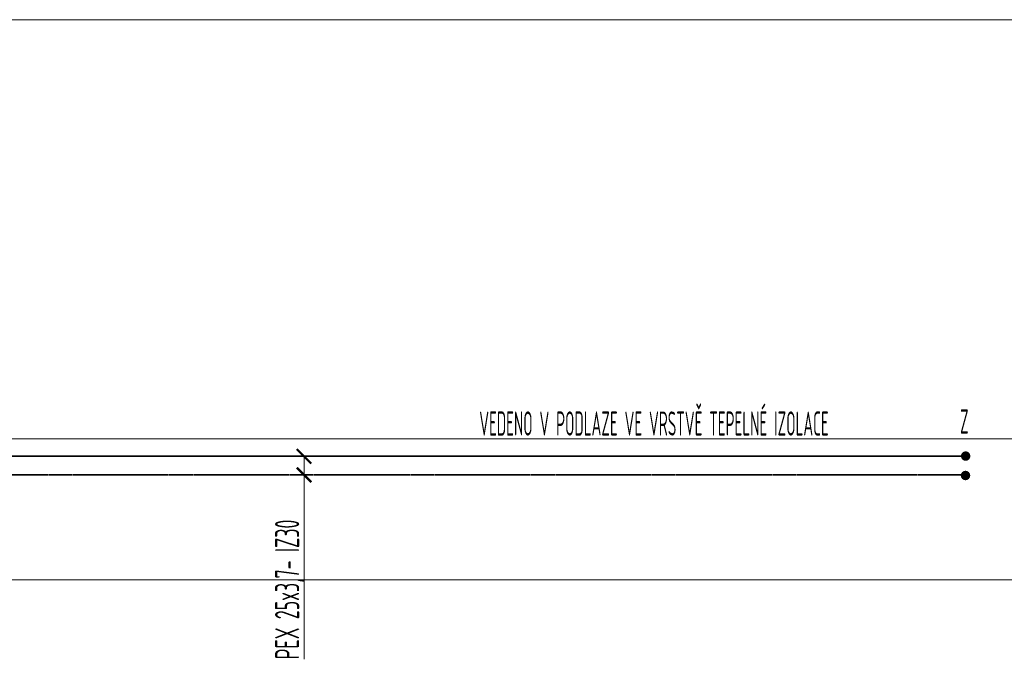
# Model space of a CAD drawing. Header units: millimetres. Extents: x 1279 to 58476, y -6899 to 74987.
# Tile 98 of 157: x 24152 to 29250, y -1740 to 1572. Entities that reach past the tile are written whole.
import ezdxf
from ezdxf.enums import TextEntityAlignment as Align

# ---------------------------------------------------------------- set-up
doc = ezdxf.new("R2010")
doc.units = ezdxf.units.MM
for name, pattern in [('phl_thick', [0]), ('VERDECKT', [9.525, 6.35, -3.175]), ('ČÁRKOVANÁ', [0.75, 0.5, -0.25])]:
    doc.linetypes.add(name, pattern=pattern)
for name, color, linetype, lineweight in [('JS_VYT_POPIS - OBECNĚ', 7, 'Continuous', 5), ('UT_KOTY - DIMENZE', 7, 'Continuous', 5), ('UT_POTRUBI - ZPÁTEČKA', 5, 'ČÁRKOVANÁ', 35), ('UT_SCHÉMA_PŘÍVOD', 10, 'Continuous', 35), ('UT_SCHÉMA_ZPÁTEČKA', 172, 'VERDECKT', 35), ('VZT_50 POPIS - OBECNE', 7, 'Continuous', 5)]:
    doc.layers.add(name, color=color, linetype=linetype, lineweight=lineweight)
doc.styles.add('ISOCP 2.5', font='isocp.shx', dxfattribs={"width": 0.6, "height": 2.5})
doc.styles.add('VZT_POPIS', font='isocp.shx', dxfattribs={"width": 0.6, "height": 125})

# ---------------------------------------------------------------- blocks, each defined once
blk = doc.blocks.new('_ArchTick')
at = {"color": 0, "linetype": 'ByBlock', "const_width": 0.15}
blk.add_lwpolyline([(-0.5, -0.5), (0.5, 0.5)], dxfattribs=at)

msp = doc.modelspace()

# ---------------------------------------------------------------- hatches: boundary and pattern name
at = {"layer": 'UT_SCHÉMA_PŘÍVOD'}
msp.add_hatch(color=256, dxfattribs=at).paths.add_polyline_path([(29025.2, -687.6, 1), (29074.5, -687.6, 1)])
at = {"layer": 'UT_SCHÉMA_ZPÁTEČKA', "ltscale": 0.3}
msp.add_hatch(color=256, dxfattribs=at).paths.add_polyline_path([(29073.7, -788.3, -1), (29024.4, -788.3, -1)])

# ---------------------------------------------------------------- linework, layer by layer
at = {"layer": 'UT_KOTY - DIMENZE'}
for points in [[(25624.3, -688.9), (25624.3, -968.7)], [(25624.3, -784.8), (25624.3, -968.7)], [(25624.3, -1740), (25624.3, -968.7)]]:
    msp.add_lwpolyline(points, dxfattribs=at)
at = {"layer": 'UT_POTRUBI - ZPÁTEČKA', "ltscale": 7}
msp.add_line((11201.7, -784.8), (29052.8, -784.8), dxfattribs=at)
at = {"layer": 'UT_SCHÉMA_PŘÍVOD'}
msp.add_line((11101.7, -688.9), (29055.9, -688.9), dxfattribs=at)
at = {"layer": 'VZT_50 POPIS - OBECNE', "linetype": 'phl_thick'}
for p, q in [((1278.8, 1571.9), (54540.4, 1571.9)), ((1278.8, -598.1), (52959, -598.1)), ((1278.8, -1329), (52959, -1329))]:
    msp.add_line(p, q, dxfattribs=at)

# ---------------------------------------------------------------- block references
at = {"layer": 'UT_KOTY - DIMENZE', "xscale": 75, "yscale": 75, "zscale": 75, "rotation": 90}
for p in [(25624.3, -688.9), (25624.3, -784.8)]:
    msp.add_blockref('_ArchTick', p, dxfattribs=at)

# ---------------------------------------------------------------- texts
at = {"layer": 'JS_VYT_POPIS - OBECNĚ', "style": 'VZT_POPIS', "width": 0.5}
msp.add_text('VEDENO V PODLAZE VE VRSTVĚ TEPELNÉ IZOLACE', height=125, dxfattribs=at).set_placement((26531.7, -619.1), align=Align.BOTTOM_LEFT)
msp.add_text('Z', height=125, dxfattribs=at).set_placement((29065.4, -508.6), align=Align.MIDDLE_RIGHT)
at = {"layer": 'UT_KOTY - DIMENZE', "insert": (25474.3, -1740), "char_height": 125, "attachment_point": 1, "rotation": 90, "style": 'ISOCP 2.5'}
msp.add_mtext('PEX 25x3,7- IZ30', dxfattribs=at)

doc.saveas('drawing.dxf')
